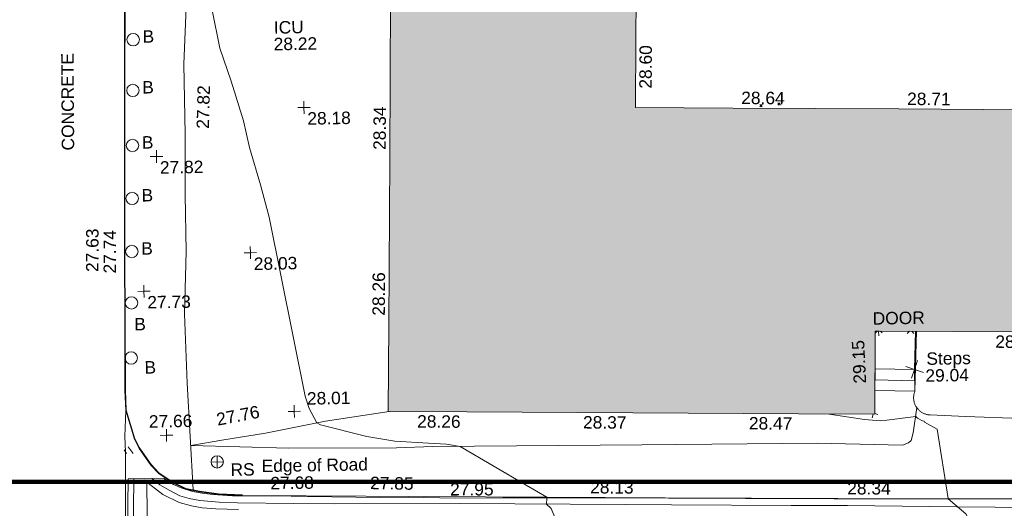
# Model space of a CAD drawing. Header units: millimetres. Extents: x -287732 to 520720, y -88450 to 287754.
# Tile 244 of 256: x -6642 to 23030, y 57184 to 71918. Entities that reach past the tile are written whole.
import ezdxf

# ---------------------------------------------------------------- set-up
doc = ezdxf.new("R2010")
doc.units = ezdxf.units.MM
doc.linetypes.add('IMPORT-UG_ELEC_STREET LIGHTING_QLB2 _2_', pattern=[2700, 1500, -300, 0, -250, 150, -300, 0, -200])
for name, color, linetype, lineweight, true_color in [('00_TOPO_EAVE', 7, 'Continuous', 9, 0x666666), ('00_TOPO_FOOTPATH', 7, 'Continuous', 9, 0xa50000), ('00_TOPO_FURN_BOLLARD', 7, 'Continuous', 9, 0x666666), ('00_TOPO_FURN_SIGN', 7, 'Continuous', 9, 0x666666), ('00_TOPO_KERB_BOTTOM', 1, 'Continuous', 9, 0xff0000), ('00_TOPO_KERB_TOP', 7, 'Continuous', 9, 0xa500a5), ('00_TOPO_LEVEL_FLOOR', 7, 'Continuous', 9, 0x666666), ('00_TOPO_LEVEL_SPOT', 7, 'Continuous', 9, 0x666666), ('00_TOPO_ROAD_MARKING_WHITE_CONTINUOUS', 7, 'Continuous', 9, 0x999999), ('00_TOPO_ROAD_MARKING_WHITE_DASH', 7, 'Continuous', 9, 0x999999), ('00_TOPO_ROAD_MARKING_YELLOW_CONTINUOUS', 40, 'Continuous', 9, 0xffbf00), ('00_TOPO_SERV_IC', 5, 'Continuous', 9, 0x0000ff), ('00_UAV_BUILDING_OUTLINE', 5, 'Continuous', 9, 0x0000ff), ('00_UAV_CONCRETE', 9, 'Continuous', 9, 0x808080), ('00_UAV_FORM_LINES', 7, 'Continuous', 9, 0x666666), ('00_UAV_INT_DOOR', 7, 'Continuous', 9, 0x7f4f3f), ('00_UAV_PARKING', 4, 'Continuous', 9, 0x00ffff), ('00_UAV_ROAD_MARKING_YELLOW_CONTINUOUS', 40, 'Continuous', 9, 0xffbf00), ('00_UAV_SLOPE_BOTTOM', 30, 'Continuous', 9, 0xff7f00), ('00_UAV_STEPS', 7, 'Continuous', 9, 0x666666), ('01_DTM_CONTOUR_MNR', 7, 'Continuous', 9, 0xa5a552), ('12333-PUM-2D-U-0001-C01 - Rev2_REVIT IMPORT_dwg', 7, 'Continuous', 9, 0x767676), ('A_RHA_Line', 7, 'Continuous', 9, 0x00a600)]:
    doc.layers.add(name, color=color, linetype=linetype, lineweight=lineweight, true_color=true_color)
for name, color, linetype, lineweight in [('00_TOPO_ROAD_EDGE', 7, 'Continuous', 9), ('00_TOPO_SURFACE', 7, 'Continuous', 9), ('00_TOPO_SURVEY_TEXT', 7, 'Continuous', 9), ('00_UAV_ROAD_EDGE', 7, 'Continuous', 9), ('A_RHA_Detail', 7, 'Continuous', 9), ('A_RHA_Floor', 7, 'Continuous', 9), ('GEN-TEXT', 7, 'Continuous', 9)]:
    doc.layers.add(name, color=color, linetype=linetype, lineweight=lineweight)
doc.styles.add('Swis721 Lt BT_2', font='swissl.ttf', dxfattribs={"height": 375})

# ---------------------------------------------------------------- blocks, each defined once
blk = doc.blocks.new('12333-PUM-2D-U-0001-C01 - Rev2_REVIT IMPORT_dwg_MSL_Bollard_2-2077182-Site Location Plan Proposed')
at = {"layer": '00_TOPO_FURN_BOLLARD', "color": 254, "true_color": 0xcccccc}
blk.add_circle((0, 0), 62.5, dxfattribs=at)
blk = doc.blocks.new('12333-PUM-2D-U-0001-C01 - Rev2_REVIT IMPORT_dwg_MSL_RoadSign_SYM-2077193-Site Location Plan Proposed')
at = {"layer": '00_TOPO_FURN_SIGN', "color": 254, "true_color": 0xcccccc}
for p, q in [((-500, 0), (500, 0)), ((0, -500), (0, 500))]:
    blk.add_line(p, q, dxfattribs=at)
blk.add_circle((0, 0), 500, dxfattribs=at)
blk = doc.blocks.new('12333-PUM-2D-U-0001-C01 - Rev2_REVIT IMPORT_dwg_MM-2077200-Site Location Plan Proposed')
at = {"layer": '00_TOPO_LEVEL_SPOT', "color": 254, "true_color": 0xcccccc, "flags": 128}
for points in [[(0, -500), (0, 0), (-500, 0)], [(500, 0), (0, 0), (0, 500)]]:
    blk.add_lwpolyline(points, dxfattribs=at)
blk = doc.blocks.new('12333-PUM-2D-U-0001-C01 - Rev2_REVIT IMPORT_dwg_MSL_Eaves_SYM_1-V94-Site Location Plan Proposed')
at = {"layer": '00_TOPO_EAVE', "color": 254, "true_color": 0xcccccc}
for p, q in [((-116, -357), (-22, -66)), ((357, -116), (107, -35))]:
    blk.add_line(p, q, dxfattribs=at)
blk = doc.blocks.new('12333-PUM-2D-U-0001-C01 - Rev2_REVIT IMPORT_dwg_MSL_Node_Linework_1-2077247-Site Location Plan Proposed')
at = {"layer": '00_UAV_STEPS', "color": 254, "true_color": 0xcccccc, "flags": 128}
for points in [[(257, 705), (0, 0), (-705, 257)], [(705, -257), (0, 0), (-257, -705)]]:
    blk.add_lwpolyline(points, dxfattribs=at)
blk = doc.blocks.new('12333-PUM-2D-U-0001-C01 - Rev2_REVIT IMPORT_dwg_MSL_FLlvl_SYM-V166-Site Location Plan Proposed')
at = {"layer": '00_TOPO_LEVEL_FLOOR', "color": 254, "true_color": 0xcccccc}
blk.add_line((0, -38.9), (0, -10.1), dxfattribs=at)
blk = doc.blocks.new('12333-PUM-2D-U-0001-C01 - Rev2_REVIT IMPORT_dwg_MSL_Node_Linework-V187-Site Location Plan Proposed')
at = {"layer": '00_UAV_INT_DOOR', "color": 9, "true_color": 0xd4c4bf}
for p, q in [((-184, -184), (-530, -530)), ((530, -530), (193, -193))]:
    blk.add_line(p, q, dxfattribs=at)
blk = doc.blocks.new('12333-PUM-2D-U-0001-C01 - Rev2_REVIT IMPORT_dwg_MSL_Node_Linework-V188-Site Location Plan Proposed')
at = {"layer": '00_UAV_INT_DOOR', "color": 9, "true_color": 0xd4c4bf}
for p, q in [((-256, -256), (-530, -530)), ((530, -530), (268, -268))]:
    blk.add_line(p, q, dxfattribs=at)
blk = doc.blocks.new('12333-PUM-2D-U-0001-C01 - Rev2_REVIT IMPORT_dwg_MGS62954_T2_Galway_ITM_3d_Rev1-2077680-Site Location Plan Proposed')
at = {"layer": '00_TOPO_FOOTPATH', "color": 254, "true_color": 0xcccccc, "flags": 128}
blk.add_lwpolyline([(533901556, 725613180), (533901433, 725616394), (533901383, 725618495), (533901473, 725620370), (533901470, 725622074), (533901498, 725623911), (533901501, 725626022), (533901598, 725627731), (533901630, 725630589), (533901707, 725633055), (533901672, 725635454), (533901780, 725637352), (533901874, 725638637), (533901805, 725639891), (533901749, 725641168), (533901851, 725642760), (533901920, 725644007), (533902048, 725646036), (533903548, 725646031), (533905530, 725645976), (533907190, 725645954), (533908133, 725645870)], dxfattribs=at)
at = {"layer": '00_TOPO_KERB_BOTTOM', "color": 254, "true_color": 0xcccccc, "flags": 128}
blk.add_lwpolyline([(533903035, 725612986), (533902310, 725613022), (533901747, 725613116), (533901335, 725613204), (533900924, 725613407), (533900523, 725613694), (533900289, 725613946), (533899948, 725614456), (533899808, 725614741), (533899567, 725615608), (533899550, 725616221), (533899584, 725618379), (533899607, 725620240), (533899648, 725622790), (533899695, 725625434), (533899745, 725627980), (533899798, 725631306), (533899841, 725633517), (533899863, 725635930), (533899902, 725638098), (533899937, 725640345), (533899970, 725642715), (533899996, 725644839), (533900027, 725645842)], dxfattribs=at)
at = {"layer": '00_TOPO_KERB_TOP', "color": 254, "true_color": 0xcccccc, "flags": 128}
blk.add_lwpolyline([(533903036, 725613005), (533902319, 725613049), (533901743, 725613140), (533901333, 725613228), (533900926, 725613428), (533900530, 725613713), (533900298, 725613962), (533899960, 725614469), (533899821, 725614750), (533899581, 725615613), (533899565, 725616222), (533899599, 725618379), (533899621, 725620240), (533899663, 725622790), (533899710, 725625435), (533899760, 725627981), (533899812, 725631306), (533899856, 725633517), (533899878, 725635930), (533899916, 725638099), (533899952, 725640346), (533899985, 725642715), (533900011, 725644840), (533900042, 725645842)], dxfattribs=at)
at = {"layer": '00_TOPO_ROAD_EDGE', "color": 254, "true_color": 0xcccccc}
blk.add_line((533903035, 725612986), (533903998, 725612955), dxfattribs=at)
at = {"layer": '00_TOPO_ROAD_EDGE', "color": 254, "true_color": 0xeaeaea, "flags": 128}
blk.add_lwpolyline([(533903998, 725612955), (533904996, 725612923), (533907189, 725612854)], dxfattribs=at)
at = {"layer": '00_TOPO_ROAD_MARKING_WHITE_CONTINUOUS', "color": 254, "true_color": 0xeaeaea, "flags": 128}
blk.add_lwpolyline([(533899650, 725609330), (533899700, 725610450), (533899720, 725611520), (533899750, 725612650), (533899770, 725613543)], dxfattribs=at)
at = {"layer": '00_TOPO_ROAD_MARKING_WHITE_DASH', "color": 254, "true_color": 0xeaeaea, "flags": 128}
blk.add_lwpolyline([(533900040, 725608600), (533900080, 725609570), (533900120, 725610490), (533900120, 725611420), (533900150, 725612480), (533900160, 725613410)], dxfattribs=at)
at = {"layer": '00_TOPO_ROAD_MARKING_YELLOW_CONTINUOUS', "color": 254, "true_color": 0xcccccc}
for p, q in [((533899500, 725614420), (533899560, 725614310)), ((533899620, 725614510), (533899760, 725614310)), ((533900320, 725613550), (533900335, 725613537))]:
    blk.add_line(p, q, dxfattribs=at)
at = {"layer": '00_TOPO_ROAD_MARKING_YELLOW_CONTINUOUS', "color": 254, "true_color": 0xeaeaea, "flags": 128}
for points in [[(533900335, 725613537), (533900550, 725613350), (533900830, 725613180), (533901150, 725613010), (533901430, 725612920), (533901750, 725612850), (533902330, 725612790), (533902880, 725612760)], [(533902910, 725612560), (533902230, 725612590), (533901820, 725612630), (533901490, 725612700), (533901120, 725612800), (533900640, 725613050), (533900070, 725613510)]]:
    blk.add_lwpolyline(points, dxfattribs=at)
at = {"layer": '00_TOPO_SURFACE', "color": 254, "true_color": 0xcccccc, "flags": 128}
for points in [[(533899567, 725615608), (533899520, 725614820), (533899530, 725614365), (533899510, 725613160), (533899500, 725612120), (533899450, 725610290), (533899460, 725608920), (533899465, 725608826)], [(533907498, 725615442), (533905581, 725615182), (533903763, 725614851), (533902439, 725614657), (533901505, 725614520)]]:
    blk.add_lwpolyline(points, dxfattribs=at)
at = {"layer": '00_UAV_CONCRETE', "color": 254, "true_color": 0xcccccc}
blk.add_line((533923355, 725616430), (533923406, 725617578), dxfattribs=at)
at = {"layer": '00_UAV_FORM_LINES', "color": 254, "true_color": 0xcccccc, "flags": 128}
for points in [[(533908796, 725614360), (533915094, 725614305), (533920385, 725614261), (533922952, 725614151), (533923137, 725614224), (533923212, 725614290), (533923277, 725614521), (533923398, 725615281)], [(533908796, 725614360), (533907699, 725614337), (533904463, 725614388), (533901505, 725614520)]]:
    blk.add_lwpolyline(points, dxfattribs=at)
at = {"layer": '00_UAV_PARKING', "color": 254, "true_color": 0xcccccc, "flags": 128}
blk.add_lwpolyline([(533923354, 725615777), (533923346, 725615757), (533923339, 725615736), (533923332, 725615716), (533923326, 725615695), (533923322, 725615673), (533923318, 725615652), (533923314, 725615631), (533923312, 725615609), (533923311, 725615587), (533923311, 725615566), (533923311, 725615544), (533923313, 725615522), (533923315, 725615501), (533923318, 725615479), (533923323, 725615458), (533923328, 725615437), (533923334, 725615416), (533923340, 725615395), (533923348, 725615375), (533923357, 725615355), (533923366, 725615335), (533923376, 725615316), (533923387, 725615298), (533923398, 725615281), (533923410, 725615263), (533923423, 725615246), (533923437, 725615229), (533923452, 725615213), (533923467, 725615197), (533923483, 725615183), (533923499, 725615168), (533923516, 725615155), (533923534, 725615142), (533923552, 725615130), (533923570, 725615119), (533923589, 725615109), (533923609, 725615099), (533923629, 725615090), (533923649, 725615082), (533923669, 725615075), (533923690, 725615069), (533923711, 725615064), (533923732, 725615059), (533923754, 725615055), (533923775, 725615053), (533923797, 725615051), (533924862, 725614980), (533926543, 725614896)], dxfattribs=at)
at = {"layer": '00_UAV_ROAD_EDGE', "color": 254, "true_color": 0xeaeaea, "flags": 128}
for points in [[(533907189, 725612854), (533908029, 725612842), (533909458, 725612793)], [(533931510, 725612379), (533930856, 725612389), (533928316, 725612430), (533925862, 725612479), (533924297, 725612510), (533920867, 725612575), (533918191, 725612626), (533915873, 725612675), (533912492, 725612745), (533910877, 725612771), (533909458, 725612793)]]:
    blk.add_lwpolyline(points, dxfattribs=at)
at = {"layer": '00_UAV_ROAD_MARKING_YELLOW_CONTINUOUS', "color": 254, "true_color": 0xeaeaea, "flags": 128}
for points in [[(533909576, 725612632), (533905802, 725612682), (533904579, 725612715), (533902880, 725612760)], [(533909576, 725612632), (533914571, 725612507), (533915962, 725612472), (533919566, 725612396), (533921266, 725612359), (533924560, 725612266), (533926860, 725612201), (533929554, 725612167), (533932574, 725612128), (533934549, 725612082), (533938228, 725611996), (533939547, 725611971), (533943749, 725611890), (533944546, 725611881), (533947931, 725611843)]]:
    blk.add_lwpolyline(points, dxfattribs=at)
at = {"layer": '00_UAV_SLOPE_BOTTOM', "color": 254, "true_color": 0xcccccc}
blk.add_line((533923354, 725615777), (533923430, 725617578), dxfattribs=at)
at = {"layer": '00_UAV_STEPS', "color": 254, "true_color": 0xcccccc}
blk.add_line((533922155, 725616141), (533923355, 725616086), dxfattribs=at)
at = {"layer": '00_UAV_STEPS', "color": 254, "true_color": 0xcccccc, "flags": 128}
blk.add_lwpolyline([(533922163, 725616466), (533923355, 725616430), (533923354, 725615777), (533922148, 725615813)], close=True, dxfattribs=at)
at = {"layer": '01_DTM_CONTOUR_MNR', "color": 254, "true_color": 0xcccccc, "flags": 128}
for points in [[(533912204, 725612770), (533911586, 725613144), (533909620, 725614350), (533909207, 725614422), (533908668, 725614467), (533907659, 725614537), (533906811, 725614692), (533905426, 725615071), (533905310, 725615130), (533905087, 725615569), (533904977, 725615942), (533903987, 725621357), (533903738, 725622335), (533903429, 725623467), (533903261, 725624273), (533902918, 725625479), (533902587, 725626476), (533902376, 725627631)], [(533924299, 725612517), (533924002, 725614621), (533923630, 725614831), (533923617, 725614864), (533923567, 725614880), (533923527, 725614894), (533923413, 725614960), (533923393, 725614980), (533923367, 725615015), (533922492, 725614918), (533922300, 725614903), (533921820, 725614951), (533920760, 725615130), (533920757, 725615137)]]:
    blk.add_lwpolyline(points, dxfattribs=at)
at = {"layer": '01_DTM_CONTOUR_MNR', "color": 254, "true_color": 0xeaeaea, "flags": 128}
for points in [[(533913359, 725609494), (533913050, 725610745), (533912990, 725610900), (533912932, 725611024), (533912370, 725612330), (533912331, 725612424), (533912190, 725612560), (533912208, 725612738), (533912220, 725612760), (533912204, 725612770)], [(533925600, 725609240), (533925583, 725610259), (533925570, 725610490), (533925486, 725610695), (533925278, 725611119), (533924820, 725612050), (533924300, 725612510)]]:
    blk.add_lwpolyline(points, dxfattribs=at)
for name, p, xscale, yscale, zscale in [('12333-PUM-2D-U-0001-C01 - Rev2_REVIT IMPORT_dwg_MSL_Bollard_2-2077182-Site Location Plan Proposed', (533899984, 725626784), 3, 3, 3), ('12333-PUM-2D-U-0001-C01 - Rev2_REVIT IMPORT_dwg_MSL_Bollard_2-2077182-Site Location Plan Proposed', (533899948, 725625253), 3, 3, 3), ('12333-PUM-2D-U-0001-C01 - Rev2_REVIT IMPORT_dwg_MM-2077200-Site Location Plan Proposed', (533905094, 725624649), 0.375, 0.375, 0.375), ('12333-PUM-2D-U-0001-C01 - Rev2_REVIT IMPORT_dwg_MSL_Bollard_2-2077182-Site Location Plan Proposed', (533899908, 725623593), 3, 3, 3), ('12333-PUM-2D-U-0001-C01 - Rev2_REVIT IMPORT_dwg_MM-2077200-Site Location Plan Proposed', (533900625, 725623249), 0.375, 0.375, 0.375), ('12333-PUM-2D-U-0001-C01 - Rev2_REVIT IMPORT_dwg_MSL_Bollard_2-2077182-Site Location Plan Proposed', (533899869, 725621997), 3, 3, 3), ('12333-PUM-2D-U-0001-C01 - Rev2_REVIT IMPORT_dwg_MSL_Bollard_2-2077182-Site Location Plan Proposed', (533899831, 725620396), 3, 3, 3), ('12333-PUM-2D-U-0001-C01 - Rev2_REVIT IMPORT_dwg_MM-2077200-Site Location Plan Proposed', (533903404, 725620297), 0.375, 0.375, 0.375), ('12333-PUM-2D-U-0001-C01 - Rev2_REVIT IMPORT_dwg_MM-2077200-Site Location Plan Proposed', (533900176, 725619192), 0.375, 0.375, 0.375), ('12333-PUM-2D-U-0001-C01 - Rev2_REVIT IMPORT_dwg_MSL_Bollard_2-2077182-Site Location Plan Proposed', (533899794, 725618847), 3, 3, 3), ('12333-PUM-2D-U-0001-C01 - Rev2_REVIT IMPORT_dwg_MSL_Node_Linework-V188-Site Location Plan Proposed', (533922292, 725617654), 0.19, 0.19, 0.19), ('12333-PUM-2D-U-0001-C01 - Rev2_REVIT IMPORT_dwg_MSL_FLlvl_SYM-V166-Site Location Plan Proposed', (533922292, 725617654), 4.94, 4.94, 4.94), ('12333-PUM-2D-U-0001-C01 - Rev2_REVIT IMPORT_dwg_MSL_Node_Linework-V187-Site Location Plan Proposed', (533923252, 725617618), 0.19, 0.19, 0.19), ('12333-PUM-2D-U-0001-C01 - Rev2_REVIT IMPORT_dwg_MSL_Bollard_2-2077182-Site Location Plan Proposed', (533899754, 725617187), 3, 3, 3), ('12333-PUM-2D-U-0001-C01 - Rev2_REVIT IMPORT_dwg_MSL_Node_Linework_1-2077247-Site Location Plan Proposed', (533923355, 725616430), 0.375, 0.375, 0.375), ('12333-PUM-2D-U-0001-C01 - Rev2_REVIT IMPORT_dwg_MM-2077200-Site Location Plan Proposed', (533904640, 725615490), 0.375, 0.375, 0.375), ('12333-PUM-2D-U-0001-C01 - Rev2_REVIT IMPORT_dwg_MM-2077200-Site Location Plan Proposed', (533900779, 725614837), 0.375, 0.375, 0.375), ('12333-PUM-2D-U-0001-C01 - Rev2_REVIT IMPORT_dwg_MSL_Eaves_SYM_1-V94-Site Location Plan Proposed', (533922090, 725615131), 0.375, 0.375, 0.375), ('12333-PUM-2D-U-0001-C01 - Rev2_REVIT IMPORT_dwg_MSL_RoadSign_SYM-2077193-Site Location Plan Proposed', (533902293, 725614009), 0.375, 0.375, 0.375)]:
    blk.add_blockref(name, p, dxfattribs=dict(xscale=xscale, yscale=yscale, zscale=zscale))
at = {"layer": '00_TOPO_FOOTPATH', "color": 251, "true_color": 0x666666, "insert": (533901845, 725624067), "char_height": 375, "width": 1495.9, "attachment_point": 1, "rotation": 87.6453, "line_spacing_factor": 1.005062, "style": 'Swis721 Lt BT_2'}
blk.add_mtext('27.82', dxfattribs=at)
at = {"layer": '00_TOPO_FURN_BOLLARD', "char_height": 375, "width": 398.91, "attachment_point": 1, "line_spacing_factor": 1.005062, "style": 'Swis721 Lt BT_2'}
for insert in [(533900267, 725627059), (533900230, 725625527), (533900190, 725623867), (533900152, 725622272), (533900114, 725620670), (533899865, 725618391), (533900151, 725617083)]:
    blk.add_mtext('B', dxfattribs=dict(at, insert=insert))
at = {"layer": '00_TOPO_FURN_SIGN', "insert": (533902689, 725613954), "char_height": 375, "width": 783.57, "attachment_point": 1, "line_spacing_factor": 1.005062, "style": 'Swis721 Lt BT_2'}
blk.add_mtext('RS', dxfattribs=at)
at = {"layer": '00_TOPO_KERB_BOTTOM', "color": 251, "true_color": 0x666666, "insert": (533898440, 725619803), "char_height": 375, "width": 1495.9, "attachment_point": 1, "rotation": 88.9046, "line_spacing_factor": 1.005062, "style": 'Swis721 Lt BT_2'}
blk.add_mtext('27.63', dxfattribs=at)
at = {"layer": '00_TOPO_KERB_TOP', "color": 251, "true_color": 0x666666, "insert": (533898967, 725619750), "char_height": 375, "width": 1495.9, "attachment_point": 1, "rotation": 88.9046, "line_spacing_factor": 1.005062, "style": 'Swis721 Lt BT_2'}
blk.add_mtext('27.74', dxfattribs=at)
at = {"layer": '00_TOPO_LEVEL_SPOT', "char_height": 375, "width": 1495.9, "attachment_point": 1, "line_spacing_factor": 1.005062, "style": 'Swis721 Lt BT_2'}
for s, insert in [('28.18', (533905189, 725624502)), ('27.82', (533900720, 725623102)), ('28.03', (533903499, 725620150)), ('27.73', (533900271, 725619045)), ('28.01', (533905029, 725616063)), ('27.66', (533900254, 725615451))]:
    blk.add_mtext(s, dxfattribs=dict(at, insert=insert))
at = {"layer": '00_TOPO_ROAD_EDGE', "color": 251, "true_color": 0x666666, "insert": (533903882, 725613527), "char_height": 375, "width": 1495.9, "attachment_point": 1, "line_spacing_factor": 1.005062, "style": 'Swis721 Lt BT_2'}
blk.add_mtext('27.68', dxfattribs=at)
at = {"layer": '00_TOPO_SERV_IC', "color": 251, "true_color": 0x666666, "char_height": 375, "attachment_point": 1, "line_spacing_factor": 1.005062, "style": 'Swis721 Lt BT_2'}
for s, insert, width in [('ICU', (533904227, 725627263), 1021.01), ('28.22', (533904213, 725626762), 1495.9)]:
    blk.add_mtext(s, dxfattribs=dict(at, insert=insert, width=width))
at = {"layer": '00_TOPO_SURFACE', "color": 251, "true_color": 0x666666, "insert": (533902263, 725615468), "char_height": 375, "width": 1495.9, "attachment_point": 1, "rotation": 9.9219, "line_spacing_factor": 1.005062, "style": 'Swis721 Lt BT_2'}
blk.add_mtext('27.76', dxfattribs=at)
at = {"layer": '00_TOPO_SURVEY_TEXT', "color": 251, "true_color": 0x666666, "insert": (533897772, 725623477), "char_height": 375, "width": 3286.24, "attachment_point": 1, "rotation": 89.3504, "line_spacing_factor": 1.005062, "style": 'Swis721 Lt BT_2'}
blk.add_mtext('CONCRETE', dxfattribs=at)
at = {"layer": '00_UAV_BUILDING_OUTLINE', "color": 251, "true_color": 0x666666, "char_height": 375, "width": 1495.9, "attachment_point": 1, "line_spacing_factor": 1.005062, "style": 'Swis721 Lt BT_2'}
for s, insert, rotation in [('28.60', (533915206, 725625040), 88.6801), ('28.64', (533918278, 725624896), 358.6801), ('28.34', (533907160, 725623333), 88.6801), ('28.71', (533923276, 725624780), 358.6801), ('28.26', (533907045, 725618335), 88.6801), ('28.96', (533925806, 725617414), 358.6801), ('29.15', (533921514, 725616026), 91.7219), ('28.26', (533908342, 725615313), 358.6801), ('28.37', (533913340, 725615199), 358.6801), ('28.47', (533918338, 725615083), 358.6801)]:
    blk.add_mtext(s, dxfattribs=dict(at, insert=insert, rotation=rotation))
at = {"layer": '00_UAV_INT_DOOR', "color": 251, "true_color": 0x666666, "insert": (533922118, 725618176), "char_height": 375, "width": 1790.33, "attachment_point": 1, "line_spacing_factor": 1.005062, "style": 'Swis721 Lt BT_2'}
blk.add_mtext('DOOR', dxfattribs=at)
at = {"layer": '00_UAV_ROAD_EDGE', "color": 251, "true_color": 0x666666, "char_height": 375, "attachment_point": 1, "line_spacing_factor": 1.005062, "style": 'Swis721 Lt BT_2'}
for s, insert, width, rotation in [('Edge of Road', (533903629, 725614052), 3746.88, 359.9238), ('27.85', (533906895, 725613483), 1495.9, 358.0546), ('27.95', (533909299, 725613248), 1495.9, 359.0936), ('28.13', (533913520, 725613237), 1495.9, 358.8022), ('28.34', (533921266, 725613071), 1495.9, 358.9131)]:
    blk.add_mtext(s, dxfattribs=dict(at, insert=insert, width=width, rotation=rotation))
at = {"layer": '00_UAV_STEPS', "char_height": 375, "attachment_point": 1, "line_spacing_factor": 1.005062, "style": 'Swis721 Lt BT_2'}
for s, insert, width in [('Steps', (533923715, 725616935), 1552.89), ('29.04', (533923677, 725616425), 1495.9)]:
    blk.add_mtext(s, dxfattribs=dict(at, insert=insert, width=width))
blk = doc.blocks.new('12333-PUM-2D-U-0001-C01 - Rev2_REVIT IMPORT_dwg-1620468-Site Location Plan Proposed')
at = {"layer": 'GEN-TEXT', "color": 253, "true_color": 0xaaaaaa}
for p, q in [((277750, 8576), (277821, 8647)), ((277821, 8576), (277750, 8647)), ((278298, 8614), (278369, 8685)), ((278369, 8614), (278298, 8685))]:
    blk.add_line(p, q, dxfattribs=at)
blk.add_blockref('12333-PUM-2D-U-0001-C01 - Rev2_REVIT IMPORT_dwg_MGS62954_T2_Galway_ITM_3d_Rev1-2077680-Site Location Plan Proposed', (-533641080, -725615854))

msp = doc.modelspace()

# ---------------------------------------------------------------- hatches: boundary and pattern name
at = {"layer": 'A_RHA_Detail', "true_color": 0xc0c0c0}
h = msp.add_hatch(color=9, dxfattribs=at)
h.paths.add_polyline_path([(-80881, -68503), (-80401, -68483), (-80401, -62985), (-24475, -63009), (-24456, -50840), (-36623, -50832), (-36623, -44229), (-50959, -44218), (-50959, -42574), (-54564, -42571), (-54566, -45054), (-92409, -45027), (-92412, -49202), (-100062, -49202), (-100052, -64853), (-86121, -64853), (-86092, -62958), (-84861, -62958), (-84855, -68240), (-80871, -68240)])
h.paths.add_polyline_path([(-137239, -68462), (-132720, -68433), (-132847, -62850), (-130455, -62917), (-130498, -61356), (-117581, -61423), (-117492, -49184), (-125137, -49178), (-125134, -45033), (-163007, -45006), (-163007, -44090), (-163124, -44090), (-163123, -42384), (-166564, -42384), (-166565, -44044), (-193158, -44025), (-193195, -62864), (-137270, -62917), (-137254, -65680)])
h.paths.add_polyline_path([(120311, -32334), (120312, -31611), (133451, -31638), (133469, -19718), (121296, -19692), (121320, -8191), (112277, -8172), (112263, -14811), (78286, -14740), (78293, -8167), (75242, -8161), (69356, -8153), (69354, -9157), (68373, -9155), (68373, -13706), (69334, -13708), (69325, -16250), (66623, -16250), (66620, -17995), (65989, -17995), (65985, -19731), (57152, -19712), (57127, -31560), (70278, -31587), (70278, -32272), (78264, -32285), (78267, -31020), (112336, -31091), (112336, -32318), (119781, -32333)])
h.paths.add_polyline_path([(7504, -1791), (15482, -674), (15484, 148), (56188, 206), (56156, 14338), (18017, 14236), (17968, 34313), (21727, 34324), (21709, 40608), (18010, 40608), (17996, 45484), (9770, 45421), (3966, 45447), (3985, 14177), (1023, 14177), (-277, 14191), (-232, 5968), (-226, 194), (553, 183), (7478, 143), (7489, -674)])
h.paths.add_polyline_path([(77756, 53), (77730, 1700), (94464, 1660), (94606, 17991), (88810, 18015), (88800, 14437), (69414, 14458), (69377, 100), (75242, 67)])
h.paths.add_polyline_path([(61252, 46454), (105775, 46473), (105768, 61853), (92285, 61853), (92309, 65784), (96107, 65768), (96060, 75209), (101085, 75072), (104988, 74765), (108404, 74364), (112009, 73787), (115645, 73050), (116891, 72762), (120209, 71893), (120865, 71704), (124136, 70670), (127436, 69481), (127820, 69395), (128274, 69332), (128732, 69307), (129190, 69320), (129645, 69372), (130095, 69461), (130535, 69588), (130963, 69751), (131376, 69950), (131771, 70182), (132163, 70461), (132496, 70742), (132821, 71065), (133117, 71414), (133384, 71787), (133617, 72179), (133817, 72591), (133983, 73018), (134112, 73458), (134204, 73907), (134258, 74362), (134273, 74820), (134251, 75277), (134190, 75731), (134091, 76179), (133955, 76617), (133783, 77041), (133576, 77450), (133336, 77840), (133064, 78209), (132762, 78554), (132432, 78872), (132077, 79161), (131698, 79420), (131300, 79646), (131094, 79746), (132146, 83110), (122788, 86283), (121604, 82800), (117096, 83871), (116842, 83526), (116121, 91222), (110238, 91274), (110194, 90435), (104988, 90486), (104973, 94310), (103746, 94310), (103840, 122852), (96365, 122932), (96350, 123952), (104556, 123902), (104607, 120249), (125503, 120134), (125662, 137657), (114480, 137699), (114382, 129150), (104644, 129188), (104578, 126217), (101184, 126159), (101265, 135959), (89967, 135989), (89928, 125824), (93631, 125841), (93581, 122932), (88697, 122905), (88679, 95739), (86378, 95739), (86378, 96178), (83280, 96201), (83274, 95736), (70170, 95733), (70166, 96272), (66675, 96257), (66655, 95756), (65785, 95756), (65888, 117471), (53473, 117488), (53434, 98570), (40649, 98570), (40610, 94406), (38854, 94410), (38849, 89464), (40612, 89518), (40665, 86258), (38372, 86306), (38370, 76901), (50938, 76944), (50923, 74599), (56485, 74589), (56485, 75195), (92465, 75233), (92646, 71767), (89811, 69363), (85313, 69361), (85313, 66907), (75210, 66903), (75210, 63816), (70819, 63816), (70819, 64253), (69457, 64253), (69456, 66902), (61303, 66899), (61305, 63970), (70500, 63970), (70500, 61853), (61246, 61849), (61252, 46656)])
h.paths.add_polyline_path([(-17153, 48569), (-17153, 60770), (-29363, 60775), (-29363, 67399), (-43507, 67405), (-43489, 69093), (-45766, 69109), (-45794, 67405), (-47272, 67404), (-47272, 66455), (-86005, 66469), (-86007, 60522), (-92663, 60522), (-92665, 50184), (-79752, 50180), (-79752, 48591), (-17158, 48569)])
h.paths.add_polyline_path([(-201056, 48629), (-138378, 48635), (-138378, 50133), (-125468, 50134), (-125469, 60566), (-132187, 60566), (-132187, 66533), (-170643, 66806), (-170643, 67739), (-200340, 67489), (-200349, 60828), (-201058, 60828), (-201057, 51102)])
h.paths.add_polyline_path([(-240052, 54769), (-239444, 54811), (-239187, 54842), (-238765, 54941), (-238382, 55122), (-237990, 55355), (-237269, 55936), (-237032, 56226), (-236793, 56569), (-236555, 57004), (-236433, 57267), (-236300, 57753), (-236251, 58017), (-236236, 58516), (-236233, 58988), (-236214, 59823), (-236364, 59821), (-236634, 60698), (-236392, 61432), (-236225, 61435), (-236202, 62638), (-232564, 62639), (-232564, 63049), (-232732, 63049), (-232860, 63458), (-232732, 63914), (-232561, 63914), (-232515, 70598), (-240629, 70599), (-240630, 72351), (-246413, 72347), (-246413, 70616), (-254450, 70619), (-254455, 70754), (-254470, 73192), (-263883, 73268), (-263902, 68261), (-263715, 68260), (-263553, 67820), (-263719, 67392), (-263914, 67392), (-263957, 58634), (-260181, 58611), (-260192, 56354), (-257185, 56339), (-257213, 57093), (-257339, 57093), (-257471, 57532), (-257339, 58062), (-257203, 58064), (-257174, 58599), (-256478, 58575), (-256478, 58789), (-256013, 58912), (-255397, 58781), (-255397, 58596), (-243810, 58586), (-243805, 58352), (-243741, 57885), (-243619, 57422), (-243424, 56944), (-243247, 56608), (-243003, 56250), (-242732, 55933), (-242372, 55603), (-242141, 55425), (-241805, 55217), (-241529, 55077), (-241101, 54917), (-240836, 54841), (-240453, 54789), (-240219, 54777)])
h.paths.add_polyline_path([(40277, 59895), (40329, 69197), (36589, 69218), (36619, 74674), (32264, 74687), (32233, 69156), (11917, 69270), (11967, 78219), (29088, 78123), (29143, 88141), (15719, 88216), (15733, 90590), (4594, 90652), (4525, 78265), (10097, 78234), (10077, 74773), (4548, 74804), (4466, 60107), (19126, 60025), (19140, 62528), (31739, 62457), (31725, 59943), (38370, 59906)])
h.paths.add_polyline_path([(-246083, 72334), (-246083, 72334), (-246208, 72334)])
h.paths.add_polyline_path([(-114575, 112178), (-114575, 112178), (-114707, 115802)])
h.paths.add_polyline_path([(-154700, 101760), (-114382, 101776), (-114382, 106927), (-113756, 106927), (-113758, 111847), (-114432, 111847), (-114432, 112178), (-114575, 112178), (-114579, 121707), (-123057, 121707), (-123069, 156453), (-119381, 156454), (-119381, 160166), (-115501, 160167), (-115503, 166207), (-132412, 166600), (-132412, 166666), (-135275, 166665), (-135275, 166628), (-135911, 166628), (-135911, 166352), (-152521, 166346), (-152518, 159143), (-150699, 159118), (-150759, 122561), (-151059, 122561), (-151061, 121302), (-154138, 121373), (-154138, 121865), (-154704, 121867), (-154689, 119352), (-154746, 119352), (-154746, 118722), (-160794, 118749), (-160794, 119411), (-163852, 119422), (-163855, 118762), (-167569, 118779), (-166635, 124395), (-166930, 124500), (-167569, 124708), (-168028, 124841), (-168631, 124991), (-169238, 125117), (-169850, 125220), (-170466, 125298), (-171089, 125352), (-171704, 125381), (-172325, 125386), (-172782, 125375), (-173402, 125337), (-174110, 125263), (-174634, 125190), (-175245, 125081), (-176047, 124896), (-176665, 124725), (-177045, 124609), (-177632, 124405), (-176665, 118819), (-177559, 118822), (-177662, 125263), (-176365, 126543), (-159462, 126320), (-157058, 128609), (-157061, 136153), (-158639, 137740), (-159352, 137740), (-161634, 140201), (-168728, 140257), (-171035, 137943), (-174184, 137943), (-176460, 140292), (-177342, 140292), (-177342, 140358), (-183429, 140356), (-185922, 137917), (-185922, 131757), (-186907, 131757), (-187725, 130810), (-187724, 127376), (-186481, 126305), (-186479, 122327), (-185176, 121059), (-180304, 121059), (-180304, 118802), (-193555, 118802), (-193555, 133118), (-192594, 133118), (-192594, 134201), (-192225, 134201), (-192226, 136615), (-192595, 136615), (-192595, 137734), (-193589, 137734), (-193589, 147475), (-193163, 147493), (-192766, 147531), (-192360, 147590), (-192200, 147617), (-191883, 147683), (-191569, 147762), (-191258, 147853), (-190829, 148002), (-190648, 148071), (-190350, 148198), (-190057, 148336), (-189770, 148486), (-189405, 148698), (-189133, 148873), (-188868, 149059), (-188610, 149255), (-188355, 149465), (-188080, 149714), (-187885, 149902), (-187546, 150266), (-187446, 150378), (-187241, 150629), (-187046, 150888), (-186862, 151154), (-186546, 151670), (-186524, 151707), (-163675, 151670), (-163688, 148134), (-157304, 148136), (-157304, 155760), (-157557, 155765), (-157556, 166678), (-187009, 166700), (-187013, 162054), (-188707, 162045), (-188706, 155022), (-188738, 154651), (-188799, 154283), (-188857, 154035), (-188966, 153679), (-189103, 153333), (-189266, 152998), (-189455, 152677), (-189645, 152421), (-189917, 152104), (-190213, 151809), (-190531, 151539), (-190869, 151294), (-191225, 151076), (-191598, 150887), (-192093, 150683), (-192519, 150562), (-192904, 150482), (-193187, 150441), (-193594, 150407), (-193595, 151460), (-205369, 151455), (-205354, 113350), (-207187, 113349), (-207184, 105991), (-205313, 105991), (-205311, 101770), (-175489, 101781), (-175489, 110890), (-154703, 110898), (-154700, 102692)])
h.paths.add_polyline_path([(193736, 113048), (208865, 114991), (208976, 114127), (216448, 115086), (216039, 118272), (232649, 120405), (233426, 114352), (240632, 115278), (239855, 121330), (256407, 123456), (257092, 118089), (264572, 119041), (261878, 138525), (259179, 138222), (259197, 137439), (254686, 136897), (255413, 131315), (240853, 129522), (239771, 137919), (240650, 138010), (240062, 142777), (239166, 142685), (237631, 151018), (266173, 154561), (271297, 142612), (276532, 144861), (274942, 148528), (302075, 160135), (300216, 164320), (301528, 164907), (300405, 167478), (299017, 166946), (295627, 174519), (294333, 177537), (287289, 174519), (289428, 169661), (272957, 162557), (271943, 164897), (267016, 162764), (268502, 159357), (265200, 157946), (226856, 153147), (227510, 148852), (228281, 141179), (227302, 141050), (227895, 136433), (228749, 136524), (229602, 128024), (217691, 126494), (217642, 126874), (215139, 126553), (215195, 126113), (215016, 126090), (214841, 127450), (192259, 124549), (193486, 114991)])
h.paths.add_polyline_path([(-78076, 117606), (-78076, 117610), (-78070, 129486), (-74723, 129478), (-74723, 125436), (-48016, 125380), (-47997, 135873), (-61198, 135902), (-74715, 135924), (-74724, 131865), (-78070, 131873), (-78063, 149550), (-58292, 149542), (-58292, 148946), (-37708, 148938), (-37703, 159740), (-44148, 159743), (-44148, 162961), (-49830, 162961), (-49831, 160632), (-78494, 160644), (-78494, 161615), (-78739, 161615), (-78692, 168188), (-90845, 168127), (-90963, 152687), (-89065, 152686), (-89080, 117610), (-78375, 117606)])
h.paths.add_polyline_path([(69255, 129236), (69260, 136168), (86068, 136131), (86009, 164703), (58790, 164724), (58790, 170119), (54460, 170122), (54457, 166153), (47042, 166159), (47041, 164669), (39173, 164675), (39173, 164079), (17015, 164095), (17002, 147267), (12660, 147267), (12654, 139138), (17031, 139135), (17025, 129935), (39191, 129919), (39191, 129258), (69014, 129236)])
h.paths.add_polyline_path([(39266, 139468), (33051, 139484), (33088, 153428), (39278, 153412), (39278, 152830), (43058, 152820), (43025, 140093), (39267, 140093)])
h.paths.add_polyline_path([(1980, 189123), (18699, 189180), (18678, 195254), (24349, 195273), (24335, 199551), (28830, 199566), (28798, 208816), (24335, 208806), (24334, 209113), (16812, 209088), (16807, 208844), (6772, 208809), (6797, 201489), (-8471, 201437), (-8471, 200429), (-11856, 200418), (-11824, 190892), (-7615, 190907), (-7615, 190171), (-4609, 190169), (-4608, 190917), (1973, 190939), (1977, 189837)])
h.paths.add_polyline_path([(-20506, 190640), (-20122, 206347), (-41550, 207015), (-41462, 210450), (-31391, 210152), (-31079, 223863), (-44305, 224231), (-44491, 211866), (-47510, 211943), (-47723, 203659), (-47076, 203635), (-47175, 199532), (-46801, 199520), (-46874, 195479), (-44600, 195425), (-44686, 192243), (-38074, 192136), (-38104, 191127), (-21538, 190669)])
h.paths.add_polyline_path([(16801, 195962), (9657, 196015), (9644, 199514), (11632, 199486), (11632, 203322), (16807, 203391), (16801, 195984)])
h.paths.add_polyline_path([(122085, 200536), (122088, 206386), (125211, 206386), (125211, 206646), (126203, 206646), (126203, 207041), (130401, 206979), (130444, 209883), (126203, 209946), (126203, 214624), (127365, 214624), (127365, 225380), (126160, 225380), (126207, 241475), (119483, 241496), (119479, 246182), (109944, 246175), (109953, 233033), (115001, 233033), (115000, 208653), (112026, 208653), (112024, 200539), (122025, 200536)])
h.paths.add_polyline_path([(30087, 200987), (38031, 201029), (38031, 202923), (38110, 202923), (38067, 208828), (38013, 208828), (38012, 209013), (30045, 208970), (30077, 202923)])
h.paths.add_polyline_path([(195986, 205662), (202897, 206052), (202677, 209946), (195766, 209555)])
h.paths.add_polyline_path([(-91652, 206393), (-79454, 206433), (-79629, 238246), (-68904, 238215), (-68919, 246313), (-68919, 246314), (-68757, 246313), (-68755, 246639), (-79620, 246651), (-79607, 247344), (-82155, 247318), (-82155, 247488), (-91641, 247473), (-91639, 246846), (-131470, 246641), (-131470, 250160), (-142857, 250177), (-142864, 246220), (-165119, 246272), (-165040, 253908), (-178677, 253930), (-178700, 238177), (-138599, 238209), (-138548, 206628), (-126647, 206572), (-126667, 234826), (-124963, 234826), (-124969, 234688), (-91596, 234664), (-91651, 207156)])
h.paths.add_polyline_path([(142124, 209114), (152768, 209127), (152745, 227013), (142101, 226999), (142122, 210583)])
h.paths.add_polyline_path([(168999, 209275), (169027, 226860), (161687, 226877), (161648, 209291), (168847, 209275)])
h.paths.add_polyline_path([(49761, 218477), (49794, 223316), (41274, 223363), (41274, 223291), (32187, 223352), (32202, 225553), (20082, 225635), (20035, 218708), (31566, 218630), (31566, 218599), (49750, 218477)])
h.paths.add_polyline_path([(162362, 234154), (162367, 241590), (135261, 241631), (135249, 234198), (160249, 234157)])
h.paths.add_polyline_path([(176459, 246710), (176516, 252173), (168884, 252253), (168935, 257069), (164355, 257117), (164296, 251512), (164417, 251511), (164368, 246837), (171460, 246762)])

# ---------------------------------------------------------------- linework, layer by layer
at = {"layer": 'A_RHA_Floor', "color": 253, "true_color": 0xaaaaaa}
for p, q in [((-3416, 54020), (-3376, 58072)), ((-3376, 58072), (-2299, 58079)), ((-2299, 58079), (-2008, 57902)), ((-2008, 57902), (-1780, 57800)), ((-1780, 57800), (-1439, 57695)), ((-1439, 57695), (-1148, 57639)), ((-1148, 57639), (-821, 57601)), ((-821, 57601), (-234, 57563)), ((-234, 57563), (1993, 57557)), ((1993, 57557), (12807, 57498)), ((12807, 57498), (18012, 57481)), ((18012, 57481), (24914, 57470))]:
    msp.add_line(p, q, dxfattribs=at)
at = {"layer": 'A_RHA_Line', "color": 7}
for p, q in [((11928, 71336), (11956, 76336)), ((4536, 72737), (4508, 67738)), ((11917, 69270), (11928, 71336)), ((14850, 69253), (11917, 69270)), ((19850, 69225), (14850, 69253)), ((24849, 69197), (19850, 69225)), ((4508, 67738), (4480, 62738)), ((4480, 62738), (4466, 60107)), ((19126, 60025), (19140, 62528)), ((19140, 62528), (19262, 62527)), ((19262, 62527), (24258, 62499)), ((4466, 60107), (6833, 60094)), ((6833, 60094), (11832, 60066)), ((11832, 60066), (16831, 60038)), ((16831, 60038), (19126, 60025))]:
    msp.add_line(p, q, dxfattribs=at)
at = {"layer": 'A_RHA_Line', "color": 1, "lineweight": 140, "true_color": 0xff0000}
msp.add_line((-15425, 57984), (58271, 57984), dxfattribs=at)

# ---------------------------------------------------------------- block references
at = {"layer": '12333-PUM-2D-U-0001-C01 - Rev2_REVIT IMPORT_dwg', "color": 254, "linetype": 'IMPORT-UG_ELEC_STREET LIGHTING_QLB2 _2_', "true_color": 0xffd4d4, "rotation": 0.9999999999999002}
msp.add_blockref('12333-PUM-2D-U-0001-C01 - Rev2_REVIT IMPORT_dwg-1620468-Site Location Plan Proposed', (-261895, 55870), dxfattribs=at)

doc.saveas('drawing.dxf')
